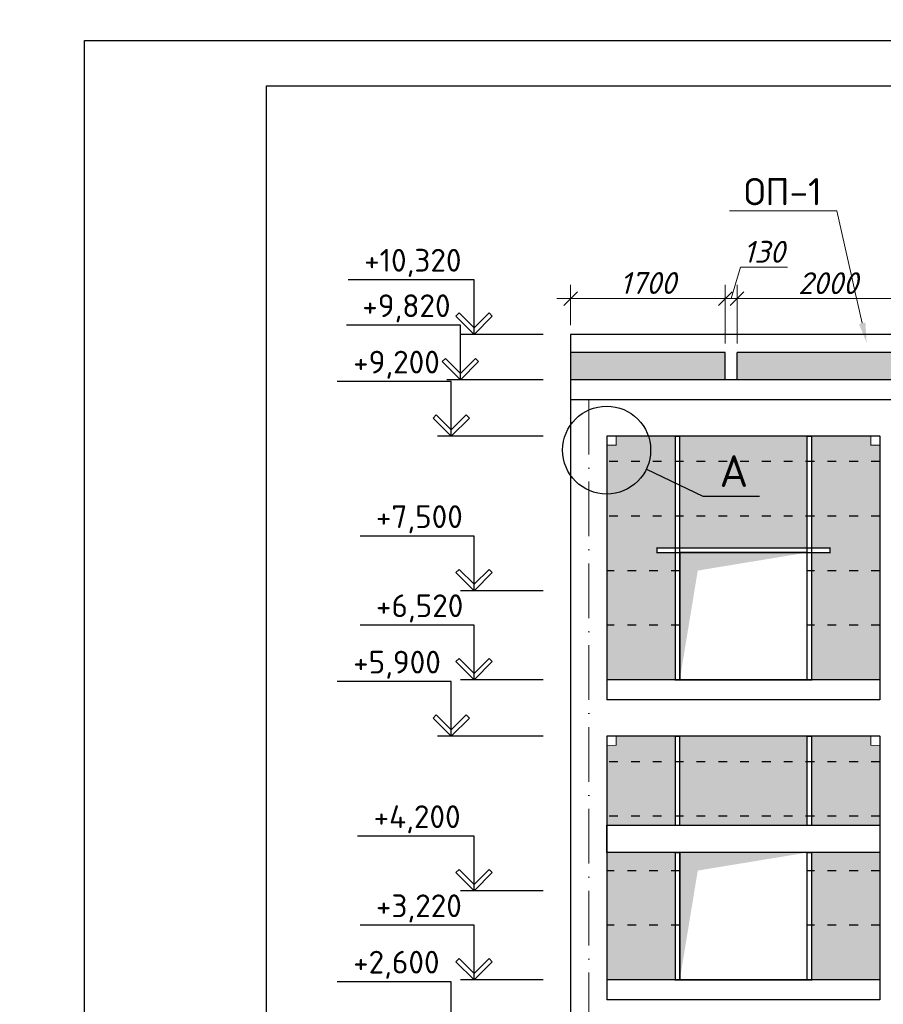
# Model space of a CAD drawing. Header units: millimetres. Extents: x 363306 to 7757304, y 1022887 to 1207196.
# Tile 217 of 256: x 1099993 to 1109486, y 1078076 to 1088906. Entities that reach past the tile are written whole.
import ezdxf
from ezdxf import colors
from ezdxf.entities.mleader import LeaderData, LeaderLine
from ezdxf.math import Vec2, Vec3

# ---------------------------------------------------------------- set-up
doc = ezdxf.new("R2010")
doc.units = ezdxf.units.MM
doc.linetypes.add('ACAD_ISO03W100', pattern=[30, 12, -18])
doc.linetypes.add('ACAD_ISO10W100', pattern=[18, 12, -3, 0, -3])
doc.layers.add('.', color=7, linetype='Continuous', lineweight=15)
doc.layers.add('окна', color=144, linetype='Continuous', lineweight=13)
doc.layers.add('0 @ 100', color=7, linetype='Continuous')
doc.layers.add('O3SAD', color=1, linetype='Continuous')
doc.styles.add('Arial', font='arial.ttf')
doc.styles.add('iso', font='isocpeur.TTF')
doc.styles.get("Standard").update_dxf_attribs({"font": 'isocpeui.ttf'})
doc.styles.add('ГОСТ 2.304', font='isocpeui.ttf')
doc.dimstyles.new('Санжар', dxfattribs={"dimtxt": 240, "dimasz": 200, "dimexe": 200, "dimexo": 200, "dimgap": 50, "dimtad": 1, "dimdec": 0, "dimtxsty": 'Standard', "dimblk": 'OBLIQUE', "dimcen": 2.5, "dimdle": 200, "dimclrd": 152, "dimclre": 152, "dimclrt": 152, "dimadec": 0, "dimazin": 0, "dimtfac": 1, "dimtdec": 0, "dimtmove": 0, "dimatfit": 3, "dimldrblk": 'OBLIQUE', "dimfxl": 0, "dimlwd": 0, "dimlwe": 0, "dimarcsym": 0})

# ---------------------------------------------------------------- blocks, each defined once
blk = doc.blocks.new('_Oblique')
at = {"color": 0, "linetype": 'ByBlock', "lineweight": -2}
blk.add_line((-0.5, -0.5), (0.5, 0.5), dxfattribs=at)
blk = doc.blocks.new('*D912')
at = {"lineweight": 0, "transparency": 16777216}
for p, q in [((1106049, 1085545), (1106049, 1085988)), ((1107749, 1085345), (1107749, 1085988)), ((1105899, 1085838), (1107899, 1085838))]:
    blk.add_line(p, q, dxfattribs=at)
at = {"layer": 'Defpoints', "color": 0, "lineweight": 25, "transparency": 16777216}
for p in [(1107749, 1085838), (1106049, 1085445), (1107749, 1085245)]:
    blk.add_point(p, dxfattribs=at)
at = {"lineweight": 0, "transparency": 16777216, "xscale": 150, "yscale": 150, "zscale": 150, "rotation": 180}
blk.add_blockref('_Oblique', (1106049, 1085838), dxfattribs=at)
at = {"lineweight": 0, "transparency": 16777216, "xscale": 150, "yscale": 150, "zscale": 150}
blk.add_blockref('_Oblique', (1107749, 1085838), dxfattribs=at)
at = {"lineweight": 30, "transparency": 16777216, "insert": (1106899, 1086010), "char_height": 240, "attachment_point": 5, "bg_fill": 3, "box_fill_scale": 1.1, "bg_fill_color": 256, "bg_fill_true_color": 13158600, "bg_fill_transparency": 0}
blk.add_mtext('1700', dxfattribs=at)
blk = doc.blocks.new('*D913')
at = {"lineweight": 0, "transparency": 16777216}
for p, q in [((1107814, 1085838), (1107917, 1086183)), ((1107917, 1086183), (1108433, 1086183)), ((1107749, 1085345), (1107749, 1085988)), ((1107879, 1085345), (1107879, 1085988)), ((1107599, 1085838), (1108029, 1085838))]:
    blk.add_line(p, q, dxfattribs=at)
at = {"layer": 'Defpoints', "color": 0, "lineweight": 25, "transparency": 16777216}
for p in [(1107879, 1085838), (1107749, 1085245), (1107879, 1085245)]:
    blk.add_point(p, dxfattribs=at)
at = {"lineweight": 0, "transparency": 16777216, "xscale": 150, "yscale": 150, "zscale": 150, "rotation": 180}
blk.add_blockref('_Oblique', (1107749, 1085838), dxfattribs=at)
at = {"lineweight": 0, "transparency": 16777216, "xscale": 150, "yscale": 150, "zscale": 150}
blk.add_blockref('_Oblique', (1107879, 1085838), dxfattribs=at)
at = {"lineweight": 30, "transparency": 16777216, "insert": (1108175, 1086353), "char_height": 240, "attachment_point": 5, "bg_fill": 3, "box_fill_scale": 1.1, "bg_fill_color": 256, "bg_fill_true_color": 13158600, "bg_fill_transparency": 0}
blk.add_mtext('130', dxfattribs=at)
blk = doc.blocks.new('*D914')
at = {"lineweight": 0, "transparency": 16777216}
for p, q in [((1107879, 1085345), (1107879, 1085988)), ((1109879, 1085345), (1109879, 1085988)), ((1107729, 1085838), (1110029, 1085838))]:
    blk.add_line(p, q, dxfattribs=at)
at = {"layer": 'Defpoints', "color": 0, "lineweight": 25, "transparency": 16777216}
for p in [(1109879, 1085838), (1107879, 1085245), (1109879, 1085245)]:
    blk.add_point(p, dxfattribs=at)
at = {"lineweight": 0, "transparency": 16777216, "xscale": 150, "yscale": 150, "zscale": 150, "rotation": 180}
blk.add_blockref('_Oblique', (1107879, 1085838), dxfattribs=at)
at = {"lineweight": 0, "transparency": 16777216, "xscale": 150, "yscale": 150, "zscale": 150}
blk.add_blockref('_Oblique', (1109879, 1085838), dxfattribs=at)
at = {"lineweight": 30, "transparency": 16777216, "insert": (1108879, 1086008), "char_height": 240, "attachment_point": 5, "bg_fill": 3, "box_fill_scale": 1.1, "bg_fill_color": 256, "bg_fill_true_color": 13158600, "bg_fill_transparency": 0}
blk.add_mtext('2000', dxfattribs=at)

msp = doc.modelspace()

# ---------------------------------------------------------------- hatches: boundary and pattern name
at = {"layer": '.', "lineweight": 0, "true_color": 0xcd6928}
h = msp.add_hatch(dxfattribs=at)
h.set_pattern_fill('AR-B816C', color=32, scale=1.6)
h.set_pattern_definition([(0, (-33420.98, -65419.9), (325.12, 325.12), [635, -15.24]), (0, (-33746.1, -65404.66), (325.12, 325.12), [635, -15.24]), (90, (-33420.98, -65419.9), (-325.12, 325.12), [-340.36, 309.88]), (90, (-33436.22, -65419.9), (-325.12, 325.12), [-340.36, 309.88])])
h.paths.add_polyline_path([(1132348.97, 1084224.876), (1132248.97, 1084224.876), (1132248.97, 1084324.876), (1131398.992, 1084324.876), (1131398.992, 1081644.876), (1132348.97, 1081644.876)])
h.paths.add_polyline_path([(1131348.992, 1082624.876), (1129948.992, 1082624.876), (1129948.992, 1081644.876), (1131348.992, 1081644.876)])
h.paths.add_polyline_path([(1129898.992, 1084324.876), (1128748.97, 1084324.876), (1128748.97, 1084224.876), (1128648.97, 1084224.876), (1128648.97, 1081644.876), (1129898.992, 1081644.876)])
h.paths.add_polyline_path([(1129898.992, 1081024.876), (1128748.97, 1081024.876), (1128748.97, 1080924.876), (1128648.97, 1080924.876), (1128648.97, 1078344.876), (1129898.992, 1078344.876)])
h.paths.add_polyline_path([(1131348.992, 1079324.876), (1129948.992, 1079324.876), (1129948.992, 1078344.876), (1131348.992, 1078344.876)])
h.paths.add_polyline_path([(1132348.97, 1080924.876), (1132248.97, 1080924.876), (1132248.97, 1081024.876), (1131398.992, 1081024.876), (1131398.992, 1078344.876), (1132348.97, 1078344.876)])
h.paths.add_polyline_path([(1132348.97, 1077724.876), (1131398.949, 1077724.876), (1131398.949, 1075124.876), (1132348.97, 1075124.876)])
h.paths.add_polyline_path([(1131348.949, 1076024.876), (1129948.949, 1076024.876), (1129948.949, 1075124.876), (1131348.949, 1075124.876)])
h.paths.add_polyline_path([(1129898.949, 1077724.876), (1128648.97, 1077724.876), (1128648.97, 1075124.876), (1129898.949, 1075124.876)])
h.paths.add_polyline_path([(1128248.97, 1076024.876), (1126848.949, 1076024.876), (1126848.949, 1075124.876), (1128248.97, 1075124.876)])
h.paths.add_polyline_path([(1126798.949, 1077724.876), (1125598.949, 1077724.876), (1125598.949, 1075124.876), (1126798.949, 1075124.876)])
h.paths.add_polyline_path([(1125548.949, 1076024.876), (1124148.949, 1076024.876), (1124148.949, 1075124.876), (1125548.949, 1075124.876)])
h.paths.add_polyline_path([(1124098.949, 1077724.876), (1123448.97, 1077724.876), (1123448.97, 1077624.876), (1123348.97, 1077624.876), (1123348.97, 1075124.876), (1124098.949, 1075124.876)])
h.paths.add_polyline_path([(1128248.97, 1079324.876), (1126848.992, 1079324.876), (1126848.992, 1078344.876), (1128248.97, 1078344.876)])
h.paths.add_polyline_path([(1126798.992, 1081024.876), (1125598.992, 1081024.876), (1125598.992, 1078344.876), (1126798.992, 1078344.876)])
h.paths.add_polyline_path([(1125548.992, 1079324.876), (1124148.992, 1079324.876), (1124148.992, 1078344.876), (1125548.992, 1078344.876)])
h.paths.add_polyline_path([(1124098.992, 1081024.876), (1123448.97, 1081024.876), (1123448.97, 1080924.876), (1123348.97, 1080924.876), (1123348.97, 1078344.876), (1124098.992, 1078344.876)])
h.paths.add_polyline_path([(1124098.992, 1084324.876), (1123448.97, 1084324.876), (1123448.97, 1084224.876), (1123348.97, 1084224.876), (1123348.97, 1081644.876), (1124098.992, 1081644.876)])
h.paths.add_polyline_path([(1125548.992, 1082624.876), (1124148.992, 1082624.876), (1124148.992, 1081644.876), (1125548.992, 1081644.876)])
h.paths.add_polyline_path([(1126798.992, 1084324.876), (1125598.992, 1084324.876), (1125598.992, 1081644.876), (1126798.992, 1081644.876)])
h.paths.add_polyline_path([(1128248.97, 1082624.876), (1126848.992, 1082624.876), (1126848.992, 1081644.876), (1128248.97, 1081644.876)])
h.paths.add_polyline_path([(1122948.97, 1084224.876), (1122848.97, 1084224.876), (1122848.97, 1084324.876), (1121848.992, 1084324.876), (1121848.992, 1081644.876), (1122948.97, 1081644.876)])
h.paths.add_polyline_path([(1121798.992, 1082624.876), (1120398.992, 1082624.876), (1120398.992, 1081644.876), (1121798.992, 1081644.876)])
h.paths.add_polyline_path([(1120348.992, 1084324.876), (1119349.013, 1084324.876), (1119349.013, 1084224.876), (1119248.97, 1084224.876), (1119248.97, 1081644.876), (1120348.992, 1081644.876)])
h.paths.add_polyline_path([(1120348.992, 1081024.876), (1119349.013, 1081024.876), (1119349.013, 1080924.876), (1119248.97, 1080924.876), (1119248.97, 1078344.876), (1120348.992, 1078344.876)])
h.paths.add_polyline_path([(1121798.992, 1079324.876), (1120398.992, 1079324.876), (1120398.992, 1078344.876), (1121798.992, 1078344.876)])
h.paths.add_polyline_path([(1122948.97, 1080924.876), (1122848.97, 1080924.876), (1122848.97, 1081024.876), (1121848.992, 1081024.876), (1121848.992, 1078344.876), (1122948.97, 1078344.876)])
h.paths.add_polyline_path([(1118848.97, 1077624.876), (1118748.97, 1077624.876), (1118748.97, 1077724.876), (1118098.949, 1077724.876), (1118098.949, 1075124.876), (1118848.97, 1075124.876)])
h.paths.add_polyline_path([(1118048.949, 1076024.876), (1116648.949, 1076024.876), (1116648.949, 1075124.876), (1118048.949, 1075124.876)])
h.paths.add_polyline_path([(1116598.949, 1077724.876), (1115948.97, 1077724.876), (1115948.97, 1077624.876), (1115848.97, 1077624.876), (1115848.97, 1075124.876), (1116598.949, 1075124.876)])
h.paths.add_polyline_path([(1118848.97, 1080924.876), (1118748.97, 1080924.876), (1118748.97, 1081024.876), (1118098.992, 1081024.876), (1118098.992, 1078344.876), (1118848.97, 1078344.876)])
h.paths.add_polyline_path([(1118048.992, 1079324.876), (1116648.992, 1079324.876), (1116648.992, 1078344.876), (1118048.992, 1078344.876)])
h.paths.add_polyline_path([(1116598.992, 1078944.876), (1115848.97, 1078944.876), (1115848.97, 1078344.876), (1116598.992, 1078344.876)])
h.paths.add_polyline_path([(1116598.992, 1081024.876), (1115948.97, 1081024.876), (1115948.97, 1080924.876), (1115848.97, 1080924.876), (1115848.97, 1078944.876), (1116598.992, 1078944.876)])
h.paths.add_polyline_path([(1116598.992, 1082244.876), (1115848.97, 1082244.876), (1115848.97, 1081644.876), (1116598.992, 1081644.876)])
h.paths.add_polyline_path([(1118048.992, 1082624.876), (1116648.992, 1082624.876), (1116648.992, 1081644.876), (1118048.992, 1081644.876)])
h.paths.add_polyline_path([(1118848.97, 1084224.876), (1118748.97, 1084224.876), (1118748.97, 1084324.876), (1118098.992, 1084324.876), (1118098.992, 1081644.876), (1118848.97, 1081644.876)])
h.paths.add_polyline_path([(1116598.992, 1084324.876), (1115948.97, 1084324.876), (1115948.97, 1084224.876), (1115848.97, 1084224.876), (1115848.97, 1082244.876), (1116598.992, 1082244.876)])
h.paths.add_polyline_path([(1115448.97, 1084224.876), (1115348.97, 1084224.876), (1115348.97, 1084324.876), (1115198.992, 1084324.876), (1115198.992, 1081644.876), (1115448.97, 1081644.876)])
h.paths.add_polyline_path([(1115148.992, 1082624.876), (1113748.992, 1082624.876), (1113748.992, 1081644.876), (1115148.992, 1081644.876)])
h.paths.add_polyline_path([(1113698.992, 1084324.876), (1112299.013, 1084324.876), (1112299.013, 1081644.876), (1113698.992, 1081644.876)])
h.paths.add_polyline_path([(1112249.013, 1082624.876), (1110849.013, 1082624.876), (1110849.013, 1081644.876), (1112249.013, 1081644.876)])
h.paths.add_polyline_path([(1110799.013, 1084324.876), (1109948.97, 1084324.876), (1109948.97, 1084224.876), (1109848.97, 1084224.876), (1109848.97, 1081644.876), (1110799.013, 1081644.876)])
h.paths.add_polyline_path([(1110799.013, 1081024.876), (1109948.97, 1081024.876), (1109948.97, 1080924.876), (1109848.97, 1080924.876), (1109848.97, 1078344.876), (1110799.013, 1078344.876)])
h.paths.add_polyline_path([(1112249.013, 1079324.876), (1110849.013, 1079324.876), (1110849.013, 1078344.876), (1112249.013, 1078344.876)])
h.paths.add_polyline_path([(1113698.992, 1081024.876), (1112299.013, 1081024.876), (1112299.013, 1078344.876), (1113698.992, 1078344.876)])
h.paths.add_polyline_path([(1115148.992, 1079324.876), (1113748.992, 1079324.876), (1113748.992, 1078344.876), (1115148.992, 1078344.876)])
h.paths.add_polyline_path([(1115448.97, 1080924.876), (1115348.97, 1080924.876), (1115348.97, 1081024.876), (1115198.992, 1081024.876), (1115198.992, 1078344.876), (1115448.97, 1078344.876)])
h.paths.add_polyline_path([(1115448.97, 1077624.876), (1115348.97, 1077624.876), (1115348.97, 1077724.876), (1115198.949, 1077724.876), (1115198.949, 1075124.876), (1115448.97, 1075124.876)])
h.paths.add_polyline_path([(1115148.949, 1076024.887), (1113748.949, 1076024.887), (1113748.949, 1075124.876), (1115148.949, 1075124.876)])
h.paths.add_polyline_path([(1113698.949, 1077724.876), (1112298.97, 1077724.876), (1112298.97, 1075124.876), (1113698.949, 1075124.876)])
h.paths.add_polyline_path([(1112248.97, 1076024.876), (1110848.97, 1076024.876), (1110848.97, 1075124.876), (1112248.97, 1075124.876)])
h.paths.add_polyline_path([(1110798.97, 1077724.876), (1109948.97, 1077724.876), (1109948.97, 1077624.876), (1109848.97, 1077624.876), (1109848.97, 1075124.876), (1110798.97, 1075124.876)])
h.paths.add_polyline_path([(1109448.97, 1076444.876), (1106448.97, 1076444.876), (1106448.97, 1075124.876), (1109448.97, 1075124.876)])
h.paths.add_polyline_path([(1109448.97, 1077624.876), (1109348.97, 1077624.876), (1109348.97, 1077724.876), (1106548.97, 1077724.876), (1106548.97, 1077624.876), (1106448.97, 1077624.876), (1106448.97, 1076744.876), (1109448.97, 1076744.876)])
h.paths.add_polyline_path([(1109448.97, 1079744.876), (1108698.97, 1079744.876), (1108698.97, 1078344.876), (1109448.97, 1078344.876)])
h.paths.add_polyline_path([(1109448.97, 1080924.876), (1109348.97, 1080924.876), (1109348.97, 1081024.876), (1108698.97, 1081024.876), (1108698.97, 1080044.876), (1109448.97, 1080044.876)])
h.paths.add_polyline_path([(1108648.97, 1081024.876), (1107248.97, 1081024.876), (1107248.97, 1080044.876), (1108648.97, 1080044.876)])
h.paths.add_polyline_path([(1107198.97, 1081024.876), (1106548.97, 1081024.876), (1106548.97, 1080924.876), (1106448.97, 1080924.876), (1106448.97, 1080044.876), (1107198.97, 1080044.876)])
h.paths.add_polyline_path([(1107198.97, 1079744.876), (1106448.97, 1079744.876), (1106448.97, 1078344.876), (1107198.97, 1078344.876)])
h.paths.add_polyline_path([(1109448.97, 1084224.876), (1109348.97, 1084224.876), (1109348.97, 1084324.876), (1108698.97, 1084324.876), (1108698.97, 1083094.876), (1108898.97, 1083094.876), (1108898.97, 1083044.876), (1108698.97, 1083044.876), (1108698.97, 1081644.876), (1109448.97, 1081644.876)])
h.paths.add_polyline_path([(1108648.97, 1084324.876), (1107248.97, 1084324.876), (1107248.97, 1083094.876), (1108648.97, 1083094.876)])
h.paths.add_polyline_path([(1107198.97, 1084324.876), (1106548.97, 1084324.876), (1106548.97, 1084224.876), (1106448.97, 1084224.876), (1106448.97, 1081644.876), (1107198.97, 1081644.876), (1107198.97, 1083044.876), (1106998.97, 1083044.876), (1106998.97, 1083094.876), (1107198.97, 1083094.876)])

# ---------------------------------------------------------------- linework, layer by layer
at = {"linetype": 'Continuous', "lineweight": 25, "ltscale": 100}
for p, q in [((1104822.971, 1085680.231, 0), (1104787.615, 1085644.876, 0)), ((1104787.615, 1085644.876, 0), (1104987.615, 1085444.876, 0)), ((1104987.615, 1085515.587, 0), (1104822.971, 1085680.231, 0)), ((1104987.615, 1085515.587, 0), (1105152.26, 1085680.231, 0)), ((1105187.615, 1085644.876, 0), (1104987.615, 1085444.876, 0)), ((1105152.26, 1085680.231, 0), (1105187.615, 1085644.876, 0)), ((1104987.615, 1085444.876, 0), (1104987.615, 1085515.587, 0)), ((1104987.615, 1085444.876, 0), (1104987.615, 1085515.587, 0)), ((1104672.971, 1085180.231, 0), (1104637.615, 1085144.876, 0)), ((1104837.615, 1085015.587, 0), (1104672.971, 1085180.231, 0)), ((1104837.615, 1085015.587, 0), (1105002.26, 1085180.231, 0)), ((1105002.26, 1085180.231, 0), (1105037.615, 1085144.876, 0)), ((1104637.615, 1085144.876, 0), (1104837.615, 1084944.876, 0)), ((1105037.615, 1085144.876, 0), (1104837.615, 1084944.876, 0)), ((1104837.615, 1084944.876, 0), (1104837.615, 1085015.587, 0)), ((1104837.615, 1084944.876, 0), (1104837.615, 1085015.587, 0)), ((1104572.265, 1084560.231, 0), (1104536.909, 1084524.876, 0)), ((1104536.909, 1084524.876, 0), (1104736.909, 1084324.876, 0)), ((1104736.909, 1084395.587, 0), (1104572.265, 1084560.231, 0)), ((1104736.909, 1084395.587, 0), (1104901.554, 1084560.231, 0)), ((1104936.909, 1084524.876, 0), (1104736.909, 1084324.876, 0)), ((1104901.554, 1084560.231, 0), (1104936.909, 1084524.876, 0)), ((1104736.909, 1084324.876, 0), (1104736.909, 1084395.587, 0)), ((1104736.909, 1084324.876, 0), (1104736.909, 1084395.587, 0)), ((1104822.971, 1082860.231, 0), (1104787.615, 1082824.876, 0)), ((1104787.615, 1082824.876, 0), (1104987.615, 1082624.876, 0)), ((1104987.615, 1082695.587, 0), (1104822.971, 1082860.231, 0)), ((1104987.615, 1082695.587, 0), (1105152.26, 1082860.231, 0)), ((1105187.615, 1082824.876, 0), (1104987.615, 1082624.876, 0)), ((1105152.26, 1082860.231, 0), (1105187.615, 1082824.876, 0)), ((1104987.615, 1082624.876, 0), (1104987.615, 1082695.587, 0)), ((1104987.615, 1082624.876, 0), (1104987.615, 1082695.587, 0)), ((1104822.971, 1081880.231, 0), (1104787.615, 1081844.876, 0)), ((1104787.615, 1081844.876, 0), (1104987.615, 1081644.876, 0)), ((1104987.615, 1081715.587, 0), (1104822.971, 1081880.231, 0)), ((1104987.615, 1081715.587, 0), (1105152.26, 1081880.231, 0)), ((1105187.615, 1081844.876, 0), (1104987.615, 1081644.876, 0)), ((1105152.26, 1081880.231, 0), (1105187.615, 1081844.876, 0)), ((1104987.615, 1081644.876, 0), (1104987.615, 1081715.587, 0)), ((1104987.615, 1081644.876, 0), (1104987.615, 1081715.587, 0)), ((1104572.265, 1081260.231, 0), (1104536.909, 1081224.876, 0)), ((1104536.909, 1081224.876, 0), (1104736.909, 1081024.876, 0)), ((1104736.909, 1081095.587, 0), (1104572.265, 1081260.231, 0)), ((1104736.909, 1081095.587, 0), (1104901.554, 1081260.231, 0)), ((1104936.909, 1081224.876, 0), (1104736.909, 1081024.876, 0)), ((1104901.554, 1081260.231, 0), (1104936.909, 1081224.876, 0)), ((1104736.909, 1081024.876, 0), (1104736.909, 1081095.587, 0)), ((1104736.909, 1081024.876, 0), (1104736.909, 1081095.587, 0)), ((1104822.971, 1079560.231, 0), (1104787.615, 1079524.876, 0)), ((1104987.615, 1079395.587, 0), (1104822.971, 1079560.231, 0)), ((1104987.615, 1079395.587, 0), (1105152.26, 1079560.231, 0)), ((1105152.26, 1079560.231, 0), (1105187.615, 1079524.876, 0)), ((1104787.615, 1079524.876, 0), (1104987.615, 1079324.876, 0)), ((1105187.615, 1079524.876, 0), (1104987.615, 1079324.876, 0)), ((1104987.615, 1079324.876, 0), (1104987.615, 1079395.587, 0)), ((1104987.615, 1079324.876, 0), (1104987.615, 1079395.587, 0)), ((1104822.971, 1078580.231, 0), (1104787.615, 1078544.876, 0)), ((1104987.615, 1078415.587, 0), (1104822.971, 1078580.231, 0)), ((1104987.615, 1078415.587, 0), (1105152.26, 1078580.231, 0)), ((1105152.26, 1078580.231, 0), (1105187.615, 1078544.876, 0)), ((1104787.615, 1078544.876, 0), (1104987.615, 1078344.876, 0)), ((1105187.615, 1078544.876, 0), (1104987.615, 1078344.876, 0)), ((1104987.615, 1078344.876, 0), (1104987.615, 1078415.587, 0)), ((1104987.615, 1078344.876, 0), (1104987.615, 1078415.587, 0))]:
    msp.add_line(p, q, dxfattribs=at)
at = {"lineweight": 30, "ltscale": 100}
for p, q in [((1106048.97, 1085444.876), (1106048.97, 1075124.876)), ((1132748.97, 1085444.876), (1106048.97, 1085444.876)), ((1107748.97, 1085244.876), (1106048.97, 1085244.876)), ((1109878.97, 1085244.876), (1107878.97, 1085244.876)), ((1132748.97, 1084944.876), (1106048.97, 1084944.876)), ((1132748.97, 1084724.876), (1106048.97, 1084724.876)), ((1109448.97, 1084324.876), (1106448.97, 1084324.876)), ((1106448.97, 1084324.876), (1106448.97, 1081424.876)), ((1109448.97, 1084324.876), (1109448.97, 1081424.876)), ((1109448.97, 1081644.876), (1106448.97, 1081644.876)), ((1109448.97, 1081424.876), (1106448.97, 1081424.876)), ((1109448.97, 1081024.876), (1106448.97, 1081024.876)), ((1106448.97, 1081024.876), (1106448.97, 1078124.876)), ((1109448.97, 1081024.876), (1109448.97, 1078124.876)), ((1109448.97, 1078344.876), (1106448.97, 1078344.876)), ((1109448.97, 1078124.876), (1106448.97, 1078124.876))]:
    msp.add_line(p, q, dxfattribs=at)
at = {"color": 18, "lineweight": 30, "true_color": 0x000000}
for p, q in [((1107748.97, 1084944.876), (1107748.97, 1085244.876)), ((1107878.97, 1084944.876), (1107878.97, 1085244.876))]:
    msp.add_line(p, q, dxfattribs=at)
at = {"color": 1, "linetype": 'ACAD_ISO10W100', "lineweight": 9, "ltscale": 50}
msp.add_line((1106248.97, 1084724.876), (1106248.97, 1073329.861), dxfattribs=at)
at = {"color": 5, "linetype": 'ACAD_ISO03W100', "lineweight": 30, "ltscale": 8}
for p, q in [((1109448.97, 1084044.876), (1106448.97, 1084044.876)), ((1109448.97, 1083444.876), (1106448.97, 1083444.876)), ((1107248.97, 1082844.876), (1106448.97, 1082844.876)), ((1109448.97, 1082844.876), (1108648.97, 1082844.876)), ((1107248.97, 1082244.876), (1106448.97, 1082244.876)), ((1109448.97, 1082244.876), (1108648.97, 1082244.876)), ((1109448.97, 1080744.876), (1106448.97, 1080744.876)), ((1109448.97, 1080144.876), (1106448.97, 1080144.876)), ((1107248.97, 1079544.876), (1106448.97, 1079544.876)), ((1109448.97, 1079544.876), (1108648.97, 1079544.876)), ((1107248.97, 1078944.876), (1106448.97, 1078944.876)), ((1109448.97, 1078944.876), (1108648.97, 1078944.876))]:
    msp.add_line(p, q, dxfattribs=at)
at = {"linetype": 'Continuous', "lineweight": 25, "ltscale": 100, "elevation": 0}
for points in [[(1104987.615, 1086044.876), (1103604.434, 1086044.876)], [(1104987.615, 1085444.876), (1104987.615, 1086044.876)], [(1104837.615, 1085544.876), (1103583.79, 1085544.876)], [(1104837.615, 1084944.876), (1104837.615, 1085544.876)], [(1105748.282, 1085444.876), (1104837.615, 1085444.876)], [(1104736.909, 1084924.876), (1103483.084, 1084924.876)], [(1105748.282, 1084944.876), (1104687.615, 1084944.876)], [(1104736.909, 1084324.876), (1104736.909, 1084924.876)], [(1105748.282, 1084324.876), (1104586.909, 1084324.876)], [(1104987.615, 1083224.876), (1103733.79, 1083224.876)], [(1104987.615, 1082624.876), (1104987.615, 1083224.876)], [(1105748.282, 1082624.876), (1104837.615, 1082624.876)], [(1104987.615, 1082244.876), (1103733.79, 1082244.876)], [(1104987.615, 1081644.876), (1104987.615, 1082244.876)], [(1104736.909, 1081624.876), (1103483.084, 1081624.876)], [(1104736.909, 1081024.876), (1104736.909, 1081624.876)], [(1105748.282, 1081644.876), (1104837.615, 1081644.876)], [(1105748.282, 1081024.876), (1104586.909, 1081024.876)], [(1104987.615, 1079924.876), (1103708.032, 1079924.876)], [(1104987.615, 1079324.876), (1104987.615, 1079924.876)], [(1105748.282, 1079324.876), (1104837.615, 1079324.876)], [(1104987.615, 1078944.876), (1103733.79, 1078944.876)], [(1104987.615, 1078344.876), (1104987.615, 1078944.876)], [(1104736.909, 1078324.876), (1103483.084, 1078324.876)], [(1104736.909, 1077724.876), (1104736.909, 1078324.876)], [(1105748.282, 1078344.876), (1104837.615, 1078344.876)]]:
    msp.add_lwpolyline(points, dxfattribs=at)
at = {"color": 116, "lineweight": 18, "true_color": 0x136734, "const_width": 10}
for points in [[(1106548.97, 1084324.876), (1106448.97, 1084324.876), (1106448.97, 1084224.876), (1106548.97, 1084224.876)], [(1109448.97, 1084324.876), (1109348.97, 1084324.876), (1109348.97, 1084224.876), (1109448.97, 1084224.876)], [(1106548.97, 1081024.876), (1106448.97, 1081024.876), (1106448.97, 1080924.876), (1106548.97, 1080924.876)], [(1109448.97, 1081024.876), (1109348.97, 1081024.876), (1109348.97, 1080924.876), (1109448.97, 1080924.876)]]:
    msp.add_lwpolyline(points, close=True, dxfattribs=at)
at = {"color": 4, "lineweight": 0, "const_width": 15}
for points in [[(1107198.97, 1084324.876), (1107248.97, 1084324.876), (1107248.97, 1081644.876), (1107198.97, 1081644.876)], [(1108698.97, 1084324.876), (1108648.97, 1084324.876), (1108648.97, 1081644.876), (1108698.97, 1081644.876)], [(1107198.97, 1079744.876), (1107248.97, 1079744.876), (1107248.97, 1078344.876), (1107198.97, 1078344.876)], [(1108698.97, 1079744.876), (1108648.97, 1079744.876), (1108648.97, 1078344.876), (1108698.97, 1078344.876)]]:
    msp.add_lwpolyline(points, close=True, dxfattribs=at)
at = {"lineweight": 25, "ltscale": 100, "elevation": 0}
for points in [[(1106881.637, 1083962.797), (1107501.079, 1083666.403)], [(1107501.079, 1083666.403), (1108127.215, 1083666.403)]]:
    msp.add_lwpolyline(points, dxfattribs=at)
at = {"color": 217, "lineweight": 0, "true_color": 0x93278f, "const_width": 15}
msp.add_lwpolyline([(1106998.97, 1083094.876), (1108898.97, 1083094.876), (1108898.97, 1083044.876), (1106998.97, 1083044.876)], close=True, dxfattribs=at)
at = {"color": 18, "lineweight": 30, "true_color": 0x000000}
for points in [[(1107248.97, 1081644.876), (1108648.97, 1081644.876), (1108648.97, 1083044.876), (1107248.97, 1083044.876)], [(1107248.97, 1078344.876), (1108648.97, 1078344.876), (1108648.97, 1079744.876), (1107248.97, 1079744.876)]]:
    msp.add_lwpolyline(points, close=True, dxfattribs=at)
at = {"color": 4, "lineweight": 0, "const_width": 15, "elevation": 0}
for points in [[(1107198.97, 1081024.876), (1107248.97, 1081024.876), (1107248.97, 1080044.876), (1107198.97, 1080044.876)], [(1108698.97, 1081024.876), (1108648.97, 1081024.876), (1108648.97, 1080044.876), (1108698.97, 1080044.876)]]:
    msp.add_lwpolyline(points, close=True, dxfattribs=at)
at = {"color": 18, "lineweight": 30, "true_color": 0x000000, "elevation": 0}
msp.add_lwpolyline([(1106448.97, 1080044.876), (1109448.97, 1080044.876), (1109448.97, 1079744.876), (1106448.97, 1079744.876)], close=True, dxfattribs=at)
at = {"lineweight": 25, "ltscale": 100}
msp.add_circle((1106445.22, 1084171.616, 0), 483.803, dxfattribs=at)
at = {"color": 18, "lineweight": 0, "true_color": 0x000000}
for points in [[(1107248.97, 1081644.876), (1107248.97, 1083044.876), (1107446.96, 1082846.886), (1108648.97, 1083044.876)], [(1107248.97, 1078344.876), (1107248.97, 1079744.876), (1107446.96, 1079546.886), (1108648.97, 1079744.876)]]:
    msp.add_solid(points, dxfattribs=at)

# ---------------------------------------------------------------- texts
at = {"color": 116, "lineweight": 0, "true_color": 0x136734, "insert": (883892.483, 1087785.858), "char_height": 500, "width": 18765.00851, "attachment_point": 1, "style": 'Arial'}
msp.add_mtext('\\pi1602.2;{\\fISOCPEUR|b0|i1|c204|p34;\\L\\C256;\\c0;План ленточного фундамента для перегородки }', dxfattribs=at)
at = {"linetype": 'Continuous', "lineweight": 25, "ltscale": 100, "char_height": 250, "attachment_point": 1}
for s, insert, width in [('\\fISOCPEUR|b0|i0|c0|p34;\\W1.0000000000;\\T1.0000000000;\\o\\l+10,320', (1103779.434, 1086384.876, 0), 1187.5), ('\\fISOCPEUR|b0|i0|c0|p34;\\W1.0000000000;\\T1.0000000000;\\o\\l+9,820', (1103758.79, 1085884.876, 0), 1062.5), ('\\fISOCPEUR|b0|i0|c0|p34;\\W1.0000000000;\\T1.0000000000;\\o\\l+9,200', (1103658.084, 1085264.876, 0), 1062.5), ('\\fISOCPEUR|b0|i0|c0|p34;\\W1.0000000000;\\T1.0000000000;\\o\\l+7,500', (1103908.79, 1083564.876, 0), 1062.5), ('\\fISOCPEUR|b0|i0|c0|p34;\\W1.0000000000;\\T1.0000000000;\\o\\l+6,520', (1103908.79, 1082584.876, 0), 1062.5), ('\\fISOCPEUR|b0|i0|c0|p34;\\W1.0000000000;\\T1.0000000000;\\o\\l+5,900', (1103658.084, 1081964.876, 0), 1062.5), ('\\fISOCPEUR|b0|i0|c0|p34;\\W1.0000000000;\\T1.0000000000;\\o\\l+4,200', (1103883.032, 1080264.876, 0), 1087.5), ('\\fISOCPEUR|b0|i0|c0|p34;\\W1.0000000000;\\T1.0000000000;\\o\\l+3,220', (1103908.79, 1079284.876, 0), 1062.5), ('\\fISOCPEUR|b0|i0|c0|p34;\\W1.0000000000;\\T1.0000000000;\\o\\l+2,600', (1103658.084, 1078664.876, 0), 1062.5)]:
    msp.add_mtext(s, dxfattribs=dict(at, insert=insert, width=width))
at = {"lineweight": 25, "ltscale": 100, "insert": (1107686.079, 1084116.403, 0), "char_height": 350, "width": 455, "attachment_point": 1}
msp.add_mtext('\\fISOCPEUR|b0|i0|c0|p34;\\W1.0000000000;\\T1.0000000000;\\o\\lА', dxfattribs=at)
at = {"lineweight": 9, "char_height": 400, "width": 9717.00309, "attachment_point": 1, "style": 'iso'}
for insert in [(954613.151, 1083015.009), (999613.151, 1083015.009), (1044613.151, 1083015.009)]:
    msp.add_mtext('\\pi1764.372;{\\fISOCPEUR|b0|i1|c204|p34;Примерных вид для\\P\\pi488.236;стена монтажа (Газоблок)}', dxfattribs=dict(at, insert=insert))
at = {"layer": '0 @ 100', "color": 7, "insert": (761996.908, 1075986.433), "char_height": 318.940213, "width": 19697.5359, "attachment_point": 4, "style": 'ГОСТ 2.304'}
msp.add_mtext('\\pi5457.36288;{\\fISOCPEUR|b1|i1|c204|p34;Характеристика участка строительства:\\P\\pi0;\\P}Расчетная зимняя температура воздух 15 °С.\\PСкоростной напор ветра   - 38кг/м2.\\PВес снегового покрова    - 50кг/м2.\\PКлассификация зданий по функциональной пожарной опасности - Ф 4.1 \\PКоэффициент надежности по назначению - 0.95\\P\\P^IПроектом разработано подъёмник для мало мобильных граждан населения грузоподъемностью 250 кг. скоростью 0,25 см/с. Двери шахт подъёмника противопожарные с пределом огнестойкости El 30. Подъёмники оборудованы кабинами габаритами 1500х1500 мм, ширина дверей кабины обеспечивает проезд инвалидной коляски. Для экстренных случаев подъёмник оснащен дополнительным аккумулятором и механическим спуском для безопасного спуска пассажира в нулевую отметку. Так же в дверях подъёмника установлены замки датчики которые открываются с ключевыми картами, чтобы открыть двери подъёмника.\\P^IС внешней и внутренней стороны наружных стен предусмотрено обшивка из аквапанелей толщиной 12,5мм с утеплением из минераловатной ваты на кварцевой основе, А =0,040 Вт/мС, толщиной 100мм. (по теплотехническому расчету). Наружная отделка из органическое стекло.\\P^IПодрядчик обязан предоставить заказчику сертификаты соответствия и пожарной безопасности на фасадную систему и все применяемые в данной системе материалы и изделия.\\PКонструкции, изделия и материалы применены по действующим стандартам, ТУ, сертификатам. На путях эвакуации используются отделочные материалы, соответствующие требованиям п. 5.25 ШНК 2.01.02-04.\\PОтделка стен с внутренней стороны окраска водоэмульсионными красками светлых тонов. Во внутренней и наружной отделке использованы современные отделочные материалы используемые на территории Республики Узбекистан.\\P^IКрыша - скатная из металлических профилированных листов с полимерными покрытиями с обеих сторон толщ.0,55мм по металлическим конструкциям.\\P^IПо периметру наружных стен устраивается бетонная отмостка. Бетон кл.В 7,5 шириной 1000 мм, толщиной 50 мм по гравийному основанию толщиной 100 мм -150 мм.\\P^IВсе строительно-монтажные работы вести согласно указаний соответствующих строительных норм и проекта производства работ (П.П.Р.) на основании ШНК 3.01.01 - 03 и КМК 3.01.02 - 00.', dxfattribs=at)

# ---------------------------------------------------------------- next in the draw order: dimensions: what is measured, and where the dimension line sits
at = {"color": 18, "lineweight": 30, "true_color": 0x000000}
dim = msp.add_linear_dim(base=(1107748.97, 1085838.328), p1=(1106048.97, 1085444.876), p2=(1107748.97, 1085244.876), dimstyle='Санжар', override={"dimasz": 150, "dimexe": 150, "dimexo": 100, "dimdle": 150, "dimclrd": 256, "dimclre": 256, "dimclrt": 256, "dimtmove": 1, "dimfxl": 0.18, "dimtfill": 1, "dimarcsym": 2}, dxfattribs=at)
dim.commit()
dim.dimension.update_dxf_attribs({"geometry": '*D912', "text_midpoint": (1106898.97, 1086009.874)})

# ---------------------------------------------------------------- next in the draw order: dimensions: what is measured, and where the dimension line sits
dim = msp.add_linear_dim(base=(1107878.97, 1085838.328), p1=(1107748.97, 1085244.876), p2=(1107878.97, 1085244.876), dimstyle='Санжар', override={"dimasz": 150, "dimexe": 150, "dimexo": 100, "dimdle": 150, "dimclrd": 256, "dimclre": 256, "dimclrt": 256, "dimtmove": 1, "dimfxl": 0.18, "dimtfill": 1, "dimarcsym": 2}, dxfattribs=at)
dim.commit()
dim.dimension.update_dxf_attribs({"geometry": '*D913', "text_midpoint": (1107967.47, 1086353.328)})

# ---------------------------------------------------------------- next in the draw order: dimensions: what is measured, and where the dimension line sits
dim = msp.add_linear_dim(base=(1109878.97, 1085838.328), p1=(1107878.97, 1085244.876), p2=(1109878.97, 1085244.876), dimstyle='Санжар', override={"dimasz": 150, "dimexe": 150, "dimexo": 100, "dimdle": 150, "dimclrd": 256, "dimclre": 256, "dimclrt": 256, "dimtmove": 1, "dimfxl": 0.18, "dimtfill": 1, "dimarcsym": 2}, dxfattribs=at)
dim.commit()
dim.dimension.update_dxf_attribs({"geometry": '*D914', "text_midpoint": (1108878.97, 1086008.328)})

# ---------------------------------------------------------------- next in the draw order: hatches: boundary and pattern name
at = {"layer": 'окна', "lineweight": 0, "true_color": 0xcd6928}
h = msp.add_hatch(dxfattribs=at)
h.set_pattern_fill('AR-B816C', color=32)
h.set_pattern_definition([(0, (2610.27, -65419.9), (203.2, 203.2), [396.875, -9.525]), (0, (2407.07, -65410.38), (203.2, 203.2), [396.875, -9.525]), (90, (2610.27, -65419.9), (-203.2, 203.2), [-212.725, 193.675]), (90, (2600.74, -65419.9), (-203.2, 203.2), [-212.725, 193.675])])
h.paths.add_polyline_path([(1107748.97, 1085244.876), (1106048.97, 1085244.876), (1106048.97, 1084944.876), (1107748.97, 1084944.876)])
h.paths.add_polyline_path([(1109878.97, 1085244.876), (1107878.97, 1085244.876), (1107878.97, 1084944.876), (1109878.97, 1084944.876)])
h.paths.add_polyline_path([(1112008.97, 1085244.876), (1110008.97, 1085244.876), (1110008.97, 1084944.876), (1112008.97, 1084944.876)])
h.paths.add_polyline_path([(1114138.97, 1085244.876), (1112138.97, 1085244.876), (1112138.97, 1084944.876), (1114138.97, 1084944.876)])
h.paths.add_polyline_path([(1116268.97, 1085244.876), (1114268.97, 1085244.876), (1114268.97, 1084944.876), (1116268.97, 1084944.876)])
h.paths.add_polyline_path([(1118268.97, 1085244.876), (1116398.97, 1085244.876), (1116398.97, 1084944.876), (1118268.97, 1084944.876)])
h.paths.add_polyline_path([(1120398.97, 1085244.876), (1118398.97, 1085244.876), (1118398.97, 1084944.876), (1120398.97, 1084944.876)])
h.paths.add_polyline_path([(1122398.97, 1085244.876), (1120528.97, 1085244.876), (1120528.97, 1084944.876), (1122398.97, 1084944.876)])
h.paths.add_polyline_path([(1124528.97, 1085244.876), (1122528.97, 1085244.876), (1122528.97, 1084944.876), (1124528.97, 1084944.876)])
h.paths.add_polyline_path([(1126658.97, 1085244.876), (1124658.97, 1085244.876), (1124658.97, 1084944.876), (1126658.97, 1084944.876)])
h.paths.add_polyline_path([(1128788.97, 1085244.876), (1126788.97, 1085244.876), (1126788.97, 1084944.876), (1128788.97, 1084944.876)])
h.paths.add_polyline_path([(1130918.97, 1085244.876), (1128918.97, 1085244.876), (1128918.97, 1084944.876), (1130918.97, 1084944.876)])
h.paths.add_polyline_path([(1132748.97, 1085244.876), (1131048.97, 1085244.876), (1131048.97, 1084944.876), (1132748.97, 1084944.876)])

# ---------------------------------------------------------------- next in the draw order: linework, layer by layer
at = {"lineweight": 30}
msp.add_lwpolyline([(1102706.348, 1088178.072), (1142206.348, 1088178.072), (1142206.348, 1059478.072), (1102706.348, 1059478.072)], close=True, dxfattribs=at)
at = {"layer": 'O3SAD', "color": 1}
msp.add_lwpolyline([(1100706.348, 1088678.072), (1142706.348, 1088678.072), (1142706.348, 1058978.072), (1100706.348, 1058978.072)], close=True, dxfattribs=at)

# ---------------------------------------------------------------- next in the draw order: leaders
at = {"color": 7, "lineweight": 9}
ml = msp.add_multileader_mtext('Standard', dxfattribs=at)
ml.set_content('ОП-1', color=7, style='iso')
ml.set_leader_properties(color=256, lineweight=0)
ml.build(insert=Vec2(0, 0))
ml.multileader.update_dxf_attribs({"text_left_attachment_type": 6, "text_right_attachment_type": 6, "dogleg_length": 200, "arrow_head_size": 220})
ctx = ml.context
ctx.base_point, ctx.char_height, ctx.arrow_head_size, ctx.plane_origin = Vec3(1107990.611, 1086804.482), 300, 220, Vec3(1110666.285, 1086528.56)
ctx.left_attachment, ctx.right_attachment, ctx.text_align_type = 6, 6, 1
notes = []
notes.append((ctx, [(0, (1, 1, 0), (1108974.611, 1086804.482), (-1, 0), 200, [(0, [(1109303.285, 1085351.932)], 0, [])])]))
ctx.mtext.insert, ctx.mtext.alignment, ctx.mtext.flow_direction = Vec3(1108382.611, 1087164.482), 2, 5
for ctx, leaders in notes:
    for number, flags, end, landing, length, lines in leaders:
        leader = LeaderData()
        leader.index, (leader.has_last_leader_line, leader.has_dogleg_vector, leader.attachment_direction) = number, flags
        leader.last_leader_point, leader.dogleg_vector, leader.dogleg_length = Vec3(end), Vec3(landing), length
        for number, points, colour, breaks in lines:
            line = LeaderLine()
            line.index, line.vertices, line.color, line.breaks = number, Vec3.list(points), colors.encode_raw_color(colour), breaks
            leader.lines.append(line)
        ctx.leaders.append(leader)

doc.saveas('drawing.dxf')
